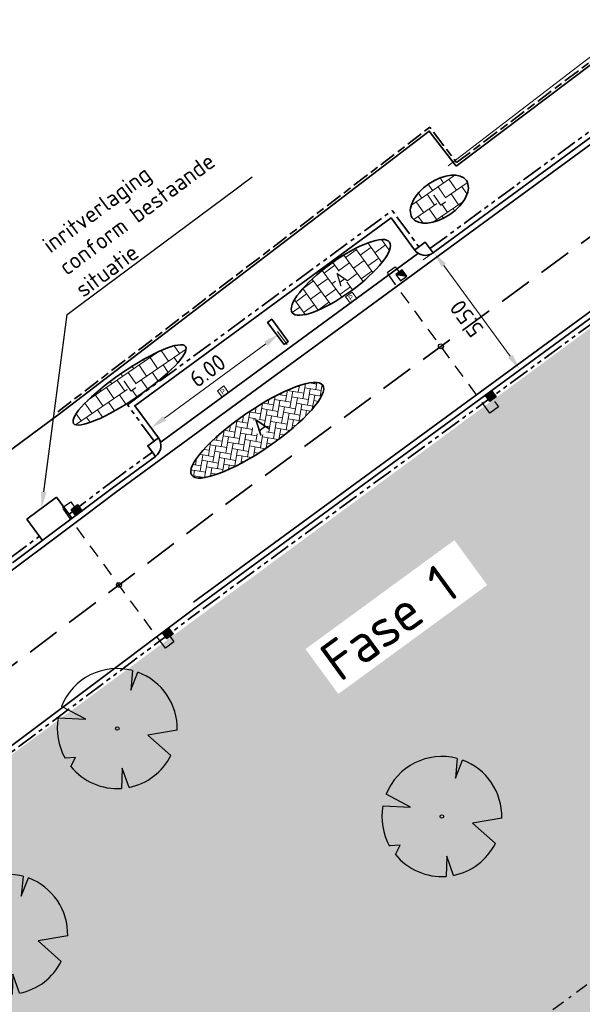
# Model space of a CAD drawing. Header units: metres. Extents: x 103263 to 106611, y 426963 to 428812.
# Tile 7 of 74: x 104223 to 104244, y 427646 to 427683. Entities that reach past the tile are written whole.
import ezdxf
from ezdxf import colors
from ezdxf.entities.mleader import LeaderData, LeaderLine
from ezdxf.enums import TextEntityAlignment as Align
from ezdxf.math import Vec2, Vec3

# ---------------------------------------------------------------- set-up
doc = ezdxf.new("R2010")
doc.units = ezdxf.units.M
for name, pattern in [('DASHDOT', [1, 0.5, -0.25, 0, -0.25]), ('RI-HWA', [7.4, 5, -2.4]), ('RI-HWA_KOLKAANSLUITING', [4.3, 2.5, -1.8]), ('VH-OPSLUITBAND_100X200', [16, 8, -2, 4, -2]), ('VH-TROTTOIRBAND_180-200', [20, 10, -2, 2, -2, 2, -2])]:
    doc.linetypes.add(name, pattern=pattern)
for name, color, linetype, lineweight in [('B-WE-GK-BESCHOEIING_DAMWAND-G', 130, 'GK-BESCHOEIING', 18), ('N-WE-GR-BOOM-S', 7, 'Continuous', 25), ('N-WE-GW-HOOGTE_AFWERKHOOGTE-T25', 7, 'Continuous', 25), ('N-WE-IE-MEUBILAIR_WEGMEUBILAIR-S', 7, 'Continuous', 25), ('N-WE-RI-HWA-G', 150, 'RI-HWA', 35), ('N-WE-RI-HWA_KOLK_STRAATKOLK-S', 50, 'Continuous', 25), ('N-WE-RI-HWA_KOLK_TROTTOIRKOLK-S', 50, 'Continuous', 25), ('N-WE-RI-HWA_KOLKAANSLUITING-G', 150, 'RI-HWA_KOLKAANSLUITING', 25), ('N-WE-RI-HWA_KOLKAANSLUITING-INLAAT', 150, 'Continuous', 25), ('N-WE-VH-GOOT_BSS-G', 170, 'Continuous', 35), ('N-WE-VH-KANTOPSLUITING_OPSLUITBAND_100X200-G', 150, 'VH-OPSLUITBAND_100X200', 35), ('N-WE-VH-KANTOPSLUITING_TROTTOIRBAND_180 200-G', 210, 'VH-TROTTOIRBAND_180-200', 35), ('N-WE-VH-KANTVERHARDING-G', 210, 'Continuous', 35), ('N-WE-VH-KANTVERHARDING-M', 7, 'Continuous', 18), ('N-WE-VH-T25', 7, 'Continuous', 25), ('N-WE-VH-VERHARDING_BETONSTRAATSTEEN-G', 252, 'Continuous', 35), ('N-WE-VH-VERHARDING_TEGEL-A-200', 252, 'Continuous', 18), ('V-WE-VH-T25', 7, 'Continuous', 25), ('V-WE-VH-VERHARDING_BETONSTRAATSTEEN-A-250', 252, 'Continuous', 18), ('X-XX-AL-REFERENTIE-T25', 7, 'Continuous', 25)]:
    doc.layers.add(name, color=color, linetype=linetype, lineweight=lineweight)
doc.layers.add('kc-nieuwe-gasleiding-25-03-2004', color=30, linetype='Continuous')
doc.layers.add('N-WE-GR-BEPLANTING-A-250', color=7, linetype='Continuous', lineweight=18, true_color=0x00a500)
doc.layers.add('N-WE-GR-GRAS-A-250', color=7, linetype='Continuous', lineweight=18, true_color=0x7ca500)
doc.layers.add('N-WE-VH-VERHARDING-AP_GROEN4', color=7, linetype='Continuous', true_color=0x004700)
doc.styles.add('NLCS-ISO', font='NLCS-ISO.ttf')
doc.styles.add('NLCS-ISO-M200-T25', font='NLCS-ISO.ttf', dxfattribs={"height": 0.5})
doc.styles.add('NLCS-ISO-M250-T25', font='NLCS-ISO.ttf', dxfattribs={"height": 0.625})
doc.linetypes.add('GK-BESCHOEIING', pattern='A,30,-5,[1,NLCS.SHX,S=1,R=0,X=0,Y=0],-5', length=40)
doc.dimstyles.new('NLCS-M250-T25-PIJL_L2_H1', dxfattribs={"dimscale": 0.25, "dimtxt": 2.5, "dimasz": 2.5, "dimexe": 2, "dimexo": 2, "dimgap": 0.7, "dimtad": 1, "dimzin": 0, "dimdsep": 46, "dimtxsty": 'NLCS-ISO-M250-T25', "dimcen": 0, "dimdle": 2, "dimclrd": 256, "dimclre": 256, "dimclrt": 256, "dimadec": 1, "dimazin": 0, "dimtfac": 1, "dimtdec": 3, "dimtofl": 0, "dimtmove": 0, "dimatfit": 3, "dimfxl": 2, "dimfxlon": 1, "dimtfillclr": 256, "dimtolj": 1, "dimtzin": 0, "dimlwd": -1, "dimlwe": -1, "dimarcsym": 0})
pattern_1 = [(316.3290536, (0, 0), (1.767291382, 0.0410020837), [0.15, -1]), (1.3290536, (0.5343, -0.1644), (1.5089930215, 1.7854803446), [0.15, -1]), (346.3290536, (0.1759, 0.0394), (1.3156843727, 0.9664236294), [0.15, -1]), (331.3290536, (0.7036, 0.1578), (0.9740066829, 0.3221971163), [0.15, -1]), (91.3290536, (1.87095, 1.6702), (-0.58708173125, -0.56376860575), [0.15, -1]), (106.3290536, (1.43023, -0.6741), (-0.3111394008, -0.71637439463), [0.15, -1]), (121.3290536, (0.2515, -0.171), (-0.4753752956, -0.7576399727), [0.15, -1]), (41.3290536, (0.7069, 0.0164), (0.1086561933, 1.693574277), [0.15, -1]), (56.3290536, (0, 0), (-0.333375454, 1.663989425), [0.15, -1])]

# ---------------------------------------------------------------- blocks, each defined once
blk = doc.blocks.new('*U285')
at = {"ltscale": 20, "flags": 128}
for points in [[(0.579, 2.19), (0.513, 1.443), (0.778, 2.128)], [(-2.229, 0.403), (-1.184, 0.353), (-2.105, 0.838)], [(2.265, -0.058), (1.153, -0.248), (2.022, -1.021)], [(-1.754, -1.434), (-1.576, -1.088), (-1.973, -1.113)], [(0.446, -2.221), (0.189, -1.499), (0.162, -2.26)]]:
    blk.add_lwpolyline(points, dxfattribs=at)
blk.add_lwpolyline([(2.265, -0.058, 0.321944), (0.778, 2.128, 0.321944)], format="xyb", dxfattribs=at)
blk.add_circle((0, 0), 0.0675)
at = {"ltscale": 20}
for start, end in [(75.1844, 158.299), (169.749, 209.4302), (281.3601, 333.2046), (219.2667, 274.1068)]:
    blk.add_arc((0, 0), 2.266, start, end, dxfattribs=at)
blk = doc.blocks.new('*U243')
at = {"ltscale": 20, "flags": 128}
for points in [[(0.579, 2.19), (0.513, 1.443), (0.778, 2.128)], [(-2.229, 0.403), (-1.184, 0.353), (-2.105, 0.838)], [(2.265, -0.058), (1.153, -0.248), (2.022, -1.021)], [(-1.754, -1.434), (-1.576, -1.088), (-1.973, -1.113)], [(0.446, -2.221), (0.189, -1.499), (0.162, -2.26)]]:
    blk.add_lwpolyline(points, dxfattribs=at)
blk.add_lwpolyline([(2.265, -0.058, 0.321944), (0.778, 2.128, 0.321944)], format="xyb", dxfattribs=at)
blk.add_circle((0, 0), 0.0675)
at = {"ltscale": 20}
for start, end in [(75.1844, 158.299), (169.749, 209.4302), (281.3601, 333.2046), (219.2667, 274.1068)]:
    blk.add_arc((0, 0), 2.266, start, end, dxfattribs=at)
blk = doc.blocks.new('*U246')
at = {"ltscale": 20, "flags": 128}
for points in [[(0.579, 2.19), (0.513, 1.443), (0.778, 2.128)], [(-2.229, 0.403), (-1.184, 0.353), (-2.105, 0.838)], [(2.265, -0.058), (1.153, -0.248), (2.022, -1.021)], [(-1.754, -1.434), (-1.576, -1.088), (-1.973, -1.113)], [(0.446, -2.221), (0.189, -1.499), (0.162, -2.26)]]:
    blk.add_lwpolyline(points, dxfattribs=at)
blk.add_lwpolyline([(2.265, -0.058, 0.321944), (0.778, 2.128, 0.321944)], format="xyb", dxfattribs=at)
blk.add_circle((0, 0), 0.0675)
at = {"ltscale": 20}
for start, end in [(75.1844, 158.299), (169.749, 209.4302), (281.3601, 333.2046), (219.2667, 274.1068)]:
    blk.add_arc((0, 0), 2.266, start, end, dxfattribs=at)
blk = doc.blocks.new('*U100')
h = blk.add_hatch(color=256)
h.paths.add_polyline_path([(0.181, 0.021), (0.183, 0.046), (-0.024, 0.211), (-0.211, -0.024)])
h.paths.add_polyline_path([(0.211, 0.024), (0.183, 0.046), (0.181, 0.021)])
blk.add_lwpolyline([(-0.211, -0.024), (0.024, -0.211), (0.211, 0.024), (-0.024, 0.211)], close=True)
blk.add_lwpolyline([(-0.211, -0.024), (0.211, 0.024)])
blk = doc.blocks.new('*U96')
h = blk.add_hatch(color=256)
h.dxf.hatch_style = 1
h.paths.add_polyline_path([(-0.024, 0.211), (-0.211, -0.024), (0.024, -0.211)])
h = blk.add_hatch(color=256)
h.paths.add_polyline_path([(-0.021, 0.181), (0.004, 0.189), (0.211, 0.024), (0.024, -0.211)])
h.paths.add_polyline_path([(-0.024, 0.211), (0.004, 0.189), (-0.021, 0.181)])
blk.add_lwpolyline([(0.024, -0.211), (-0.211, -0.024), (-0.024, 0.211), (0.211, 0.024)], close=True)
blk.add_lwpolyline([(0.024, -0.211), (-0.024, 0.211)])
blk = doc.blocks.new('SIE-WEG_PARKEERTEGEL')
at = {"color": 7, "linetype": 'Continuous', "lineweight": 0, "flags": 128}
blk.add_lwpolyline([(-0.15, -0.15), (0.15, -0.15), (0.15, 0.15), (-0.15, 0.15)], close=True, dxfattribs=at)
at = {"style": 'NLCS-ISO'}
blk.add_text('P', height=0.2, dxfattribs=at).set_placement((0, 0), align=Align.MIDDLE_CENTER)
blk = doc.blocks.new('*D497')
at = {"layer": 'Defpoints', "color": 0, "ltscale": 0.1, "transparency": 16777216}
for p in [(104232.019, 427672.062), (104227.18, 427668.511), (104227.542, 427668.016)]:
    blk.add_point(p, dxfattribs=at)
at = {"layer": 'N-WE-VH-KANTVERHARDING-M', "ltscale": 0.1, "transparency": 16777216}
for p, q in [((104232.315, 427671.659), (104232.677, 427671.165)), ((104231.878, 427671.198), (104228.046, 427668.386)), ((104227.475, 427668.108), (104227.838, 427667.613))]:
    blk.add_line(p, q, dxfattribs=at)
for points in [[(104231.816, 427671.282), (104231.939, 427671.114), (104232.381, 427671.568)], [(104227.985, 427668.47), (104228.108, 427668.302), (104227.542, 427668.016)]]:
    blk.add_solid(points, dxfattribs=at)
at = {"layer": 'N-WE-VH-KANTVERHARDING-M', "ltscale": 0.1, "transparency": 16777216, "insert": (104229.673, 427670.185), "char_height": 0.625, "attachment_point": 5, "rotation": 36.2747, "style": 'NLCS-ISO-M250-T25'}
blk.add_mtext('\\A1;6.00', dxfattribs=at)
blk = doc.blocks.new('*D466')
at = {"layer": 'Defpoints', "color": 0, "ltscale": 0.1, "transparency": 16777216}
for p in [(104238.226, 427674.656), (104241.478, 427670.219), (104241.478, 427670.219)]:
    blk.add_point(p, dxfattribs=at)
at = {"layer": 'N-WE-VH-KANTVERHARDING-M', "ltscale": 0.1, "transparency": 16777216}
for p, q in [((104238.226, 427674.656), (104237.823, 427674.36)), ((104238.595, 427674.152), (104241.109, 427670.723)), ((104241.478, 427670.219), (104241.075, 427669.923))]:
    blk.add_line(p, q, dxfattribs=at)
for points in [[(104238.511, 427674.09), (104238.679, 427674.213), (104238.226, 427674.656)], [(104241.025, 427670.661), (104241.193, 427670.784), (104241.478, 427670.219)]]:
    blk.add_solid(points, dxfattribs=at)
at = {"layer": 'N-WE-VH-KANTVERHARDING-M', "ltscale": 0.1, "transparency": 16777216, "insert": (104239.459, 427672.149), "char_height": 0.625, "attachment_point": 5, "rotation": 126.2419, "style": 'NLCS-ISO-M250-T25'}
blk.add_mtext('\\A1;5.50', dxfattribs=at)
blk = doc.blocks.new('*U87')
h = blk.add_hatch(color=256)
h.dxf.hatch_style = 1
h.paths.add_polyline_path([(-0.024, 0.211), (-0.211, -0.024), (0.024, -0.211)])
h = blk.add_hatch(color=256)
h.paths.add_polyline_path([(-0.021, 0.181), (0.004, 0.189), (0.211, 0.024), (0.024, -0.211)])
h.paths.add_polyline_path([(-0.024, 0.211), (0.004, 0.189), (-0.021, 0.181)])
blk.add_lwpolyline([(0.024, -0.211), (-0.211, -0.024), (-0.024, 0.211), (0.211, 0.024)], close=True)
blk.add_lwpolyline([(0.024, -0.211), (-0.024, 0.211)])
blk = doc.blocks.new('*U88')
h = blk.add_hatch(color=256)
h.dxf.hatch_style = 1
h.paths.add_polyline_path([(-0.024, 0.211), (-0.211, -0.024), (0.024, -0.211)])
h = blk.add_hatch(color=256)
h.paths.add_polyline_path([(-0.021, 0.181), (0.004, 0.189), (0.211, 0.024), (0.024, -0.211)])
h.paths.add_polyline_path([(-0.024, 0.211), (0.004, 0.189), (-0.021, 0.181)])
blk.add_lwpolyline([(0.024, -0.211), (-0.211, -0.024), (-0.024, 0.211), (0.211, 0.024)], close=True)
blk.add_lwpolyline([(0.024, -0.211), (-0.024, 0.211)])

msp = doc.modelspace()

# ---------------------------------------------------------------- hatches: boundary and pattern name
at = {"layer": 'N-WE-GR-BEPLANTING-A-250'}
h = msp.add_hatch(dxfattribs=at)
h.set_pattern_fill('AGR-BEPLANTING_SOORT_01', color=256, scale=0.2, style=0, pattern_type=2)
h.set_pattern_definition([(60, (104639.9556, 427910.1806), (-0.5773504, 0.9999998), [0.288676, -0.866026]), (120, (104639.9556, 427910.1806), (-1.1547004, -2e-07), [0.288676, -0.866026]), (270, (104639.95565, 427910.18064), (0.57735, -1), [0.25, -1.75])])
edge = h.paths.add_edge_path()
edge.add_line((104659.33, 427926.461), (104651.723, 427930.161))
edge.add_line((104651.723, 427930.161), (104630.494, 427940.377))
edge.add_line((104630.494, 427940.377), (104615.821, 427939.216))
edge.add_line((104615.821, 427939.216), (104614.238, 427936.942))
edge.add_line((104614.238, 427936.942), (104618.901, 427931.767))
edge.add_line((104618.901, 427931.767), (104620.001, 427927.102))
edge.add_line((104620.001, 427927.102), (104630.09, 427928.171))
edge.add_line((104630.09, 427928.171), (104636.288, 427922.296))
edge.add_line((104636.288, 427922.296), (104635.626, 427916.445))
edge.add_line((104635.626, 427916.445), (104649.327, 427918.542))
edge.add_line((104649.327, 427918.542), (104660.637, 427913.992))
edge.add_line((104660.637, 427913.992), (104663.613, 427914.901))
edge.add_line((104663.613, 427914.901), (104665.801, 427914.176))
edge.add_line((104665.801, 427914.176), (104667.1, 427911.864))
edge.add_line((104667.1, 427911.864), (104668.62, 427908.935))
edge.add_line((104668.62, 427908.935), (104670.709, 427905.029))
edge.add_line((104670.709, 427905.029), (104666.141, 427898.787))
edge.add_line((104666.141, 427898.787), (104659.394, 427895.168))
edge.add_line((104659.394, 427895.168), (104659.885, 427894.606))
edge.add_arc((2471945.486, 2366238.399), 3059610.724, 219.310766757, 219.311095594)
edge.add_arc((104633.177, 427844.621), 52.499, 34.4665, 43.8921, ccw=False)
edge.add_arc((104561.264, 427811.91), 131.021, 20.52501, 28.45236, ccw=False)
edge.add_arc((104687.252, 427859.058), 3.5, 200.2205, 290.1775)
edge.add_arc((104734.333, 427775.806), 92.191, 116.25825, 119.84127, ccw=False)
edge.add_line((104693.547, 427858.483), (104693.719, 427859.706))
edge.add_line((104693.719, 427859.706), (104675.355, 427897.713))
edge.add_line((104675.355, 427897.713), (104665.269, 427916.348))
edge.add_line((104665.269, 427916.348), (104661.135, 427923.401))
edge.add_line((104661.135, 427923.401), (104659.33, 427926.461))
edge = h.paths.add_edge_path()
edge.add_line((104670.155, 427924.725), (104658.918, 427940.306))
edge.add_line((104658.918, 427940.306), (104653.228, 427936.582))
edge.add_arc((104651.49, 427939.148), 3.1, 210.7823, 304.1096, ccw=False)
edge.add_arc((104006.721, 427555.058), 747.402, 30.782318, 33.226245)
edge.add_line((104631.932, 427964.594), (104627.986, 427961.768))
edge.add_line((104627.986, 427961.768), (104626.318, 427960.551))
edge.add_line((104626.318, 427960.551), (104625.97, 427960.946))
edge.add_line((104625.97, 427960.946), (104624.14, 427949.098))
edge.add_line((104624.14, 427949.098), (104623.843, 427947.174))
edge.add_line((104623.843, 427947.174), (104618.568, 427941.942))
edge.add_line((104618.568, 427941.942), (104631.166, 427942.938))
edge.add_line((104631.166, 427942.938), (104634.784, 427941.178))
edge.add_line((104634.784, 427941.178), (104651.566, 427933.017))
edge.add_line((104651.566, 427933.017), (104660.886, 427928.485))
edge.add_line((104660.886, 427928.485), (104667.484, 427917.521))
edge.add_line((104667.484, 427917.521), (104673.544, 427906.582))
edge.add_line((104673.544, 427906.582), (104680.594, 427892.683))
edge.add_line((104680.594, 427892.683), (104687.997, 427877.313))
edge.add_line((104687.997, 427877.313), (104695.985, 427860.764))
edge.add_line((104695.985, 427860.764), (104701.345, 427863.409))
edge.add_line((104701.345, 427863.409), (104685.833, 427895.579))
edge.add_line((104685.833, 427895.579), (104682.011, 427903.447))
edge.add_line((104682.011, 427903.447), (104677.897, 427911.161))
edge.add_line((104677.897, 427911.161), (104670.155, 427924.725))
at = {"layer": 'N-WE-GR-GRAS-A-250'}
h = msp.add_hatch(dxfattribs=at)
h.set_pattern_fill('AGR-GRAS_01-SO', color=256, scale=0.05, angle=-43.6709, pattern_type=2)
h.set_pattern_definition(pattern_1)
h.paths.add_polyline_path([(104275.692, 427694.549), (104275.041, 427695.198), (104279.408, 427690.842), (104279.074, 427691.176)], flags=16)
edge = h.paths.add_edge_path(flags=16)
edge.add_arc((104291.972, 427701.757), 2.65, 45.5696, 210.813)
edge.add_line((104289.696, 427700.4), (104297.646, 427689.881))
edge.add_line((104297.646, 427689.881), (104303.158, 427683.038))
edge.add_arc((104305.228, 427685.132), 2.944, 225.3277, 305.3599)
edge.add_arc((104305.196, 427684.733), 2.65, 310.933, 397.9526)
edge.add_line((104307.285, 427686.363), (104301.793, 427693.475))
edge.add_line((104301.793, 427693.475), (104293.827, 427703.65))
h.paths.add_polyline_path([(104284.191, 427666.59), (104285.603, 427668.006), (104286.198, 427667.412), (104284.786, 427665.996)], flags=0)
h.paths.add_polyline_path([(104270.171, 427680.854), (104270.031, 427680.713), (104270.145, 427680.828)], flags=0)
h.paths.add_polyline_path([(104288.793, 427697.848), (104298.854, 427680.563), (104264.284, 427660.441), (104254.223, 427677.726)], flags=16)
edge = h.paths.add_edge_path()
edge.add_line((104262.017, 427645.765), (104261.951, 427646.108))
edge.add_line((104261.951, 427646.108), (104265.871, 427646.902))
edge.add_line((104265.871, 427646.902), (104265.938, 427646.559))
edge.add_line((104265.938, 427646.559), (104272.417, 427647.871))
edge.add_line((104272.417, 427647.871), (104283.793, 427653.387))
edge.add_line((104283.793, 427653.387), (104277.689, 427659.183))
edge.add_line((104277.689, 427659.183), (104276.953, 427660.06))
edge.add_line((104276.953, 427660.06), (104283.948, 427653.478))
edge.add_line((104283.948, 427653.478), (104308.8, 427671.454))
edge.add_line((104308.8, 427671.454), (104312.485, 427681.392))
edge.add_line((104312.485, 427681.392), (104301.555, 427695.404))
edge.add_line((104301.555, 427695.404), (104294.32, 427704.682))
edge.add_line((104294.32, 427704.682), (104294.163, 427704.559))
edge.add_line((104294.163, 427704.559), (104292.823, 427706.277))
edge.add_arc((104291.936, 427704.172), 2.284, 67.15, 122.6045)
edge.add_line((104290.705, 427706.096), (104289.919, 427705.519))
edge.add_line((104289.919, 427705.519), (104214.399, 427649.879))
edge.add_arc((104137.37, 427575.58), 107.022, 31.6449, 43.96666, ccw=False)
edge.add_line((104228.48, 427631.729), (104245.478, 427642.415))
edge.add_line((104245.478, 427642.415), (104262.017, 427645.765))
h.paths.add_polyline_path([(104297.381, 427683.094), (104298.587, 427681.022), (104299.021, 427681.458)], flags=16)
h.paths.add_polyline_path([(104264.284, 427660.441), (104254.358, 427677.493), (104259.929, 427667.923), (104264.284, 427660.441), (104272.509, 427665.229), (104297.125, 427679.557)], flags=16)
h.paths.add_polyline_path([(104284.808, 427695.529), (104284.875, 427695.568), (104284.861, 427695.582)], flags=0)
h = msp.add_hatch(dxfattribs=at)
h.set_pattern_fill('AGR-GRAS_01-SO', color=256, scale=0.05, angle=-43.6709, pattern_type=2)
h.set_pattern_definition(pattern_1)
edge = h.paths.add_edge_path(flags=16)
edge.add_line((104316.154, 427667.459), (104320.861, 427661.139))
edge.add_line((104320.861, 427661.139), (104250.331, 427608.744))
edge.add_arc((104247.265, 427613.221), 5.426, 219.4039, 304.4134, ccw=False)
edge.add_arc((104166.72, 427584.96), 80.284, 18.00546, 27.47164)
edge.add_arc((104243.419, 427624.632), 6.071, 116.0008, 205.742, ccw=False)
edge.add_arc((104253.037, 427595.849), 36.375, 81.6328, 109.7285, ccw=False)
edge.add_arc((104260.259, 427669.109), 37.322, 267.0374, 281.6599)
edge.add_arc((104259.336, 427654.205), 23.245, 291.3594, 304.5746)
edge.add_line((104272.527, 427635.066), (104316.154, 427667.459))
edge = h.paths.add_edge_path(flags=16)
edge.add_arc((104314.491, 427672.76), 1.5, 46.2189, 127.9523)
edge.add_line((104313.569, 427673.942), (104313.306, 427673.738))
edge.add_arc((104314.229, 427672.555), 1.5, 127.9523, 217.1365)
edge.add_line((104313.033, 427671.649), (104320.861, 427661.139))
edge.add_arc((104318.971, 427664.074), 3.491, 302.7752, 354.0538)
edge.add_arc((104318.845, 427664.117), 3.621, 353.5855, 393.3937)
edge.add_line((104321.868, 427666.11), (104319.944, 427668.608))
edge.add_line((104319.944, 427668.608), (104319.478, 427669.105))
edge.add_line((104319.478, 427669.105), (104315.529, 427673.843))
edge = h.paths.add_edge_path()
edge.add_line((104314.357, 427678.993), (104310.121, 427669.952))
edge.add_arc((104202.004, 427792.935), 163.75, 295.87926, 311.31946, ccw=False)
edge.add_line((104273.477, 427645.606), (104273.314, 427645.502))
edge.add_line((104273.314, 427645.502), (104246.511, 427640.074))
edge.add_line((104246.511, 427640.074), (104229.784, 427629.596))
edge.add_arc((104142.02, 427577.841), 101.888, 10.4173, 30.5282, ccw=False)
edge.add_line((104242.228, 427596.264), (104294.384, 427634.988))
edge.add_line((104294.384, 427634.988), (104242.477, 427596.17))
edge.add_line((104242.477, 427596.17), (104327.24, 427659.145))
edge.add_arc((104326.048, 427660.751), 2, 306.578, 397.9526)
edge.add_line((104327.625, 427661.981), (104314.357, 427678.993))
at = {"layer": 'N-WE-VH-VERHARDING-AP_GROEN4', "ltscale": 0.1}
h = msp.add_hatch(dxfattribs=at)
h.set_pattern_fill('CROSS', color=256, scale=0.05, style=0)
edge = h.paths.add_edge_path()
edge.add_arc((104246.901, 427612.584), 4.748, 216.2543, 312.2156, ccw=False)
edge.add_arc((104166.72, 427584.96), 80.284, 18.00546, 27.22848)
edge.add_arc((104243.419, 427624.632), 6.071, 116.0008, 208.9581, ccw=False)
edge.add_arc((104253.037, 427595.849), 36.375, 81.6328, 109.7285, ccw=False)
edge.add_arc((104260.259, 427669.109), 37.322, 267.0374, 281.6599)
edge.add_arc((104259.336, 427654.205), 23.245, 291.3594, 304.5746)
edge.add_line((104272.527, 427635.066), (104316.154, 427667.459))
edge.add_line((104316.154, 427667.459), (104317.647, 427665.454))
edge.add_line((104317.647, 427665.454), (104273.455, 427632.641))
edge.add_arc((104259.533, 427648.085), 20.793, 265.5284, 312.0346, ccw=False)
edge.add_arc((104252.712, 427580.679), 46.965, 83.6429, 103.8833)
edge.add_arc((104241.951, 427624.23), 2.105, 103.9931, 216.1757)
edge.add_arc((104166.72, 427584.96), 82.784, 18.00546, 27.34616, ccw=False)
edge.add_arc((104248.303, 427611.476), 3, 198.0055, 306.5913)
at = {"layer": 'N-WE-VH-VERHARDING_TEGEL-A-200'}
h = msp.add_hatch(dxfattribs=at)
h.set_pattern_fill('AVH-TEGEL_200X200_HALFST', color=256, scale=2.5, angle=124.4377, pattern_type=2)
h.set_pattern_definition([(124.43767497, (-41.62217, -30.45227), (-0.4889401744, 0.27099355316), [0.5, -0.5]), (214.43767497, (-41.62217, -30.45227), (0.28275471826, -0.4123709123), [])])
edge = h.paths.add_edge_path()
edge.add_ellipse((104238.429, 427676.657), major_axis=(1.009, 0.692), ratio=0.573909, start_angle=0, end_angle=360)
h = msp.add_hatch(dxfattribs=at)
h.set_pattern_fill('AVH-TEGEL_200X200_HALFST', color=256, scale=2.5, angle=215.92, pattern_type=2)
h.set_pattern_definition([(215.92, (-8.86334, -6.26122), (-0.25825468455, -0.49578676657), [0.5, -0.5]), (305.92, (-8.86334, -6.2612), (0.40491845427, 0.29332753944), [])])
edge = h.paths.add_edge_path()
edge.add_ellipse((104234.709, 427673.701), major_axis=(1.838, 1.332), ratio=0.281594, start_angle=0, end_angle=360, ccw=False)
h = msp.add_hatch(dxfattribs=at)
h.set_pattern_fill('AVH-TEGEL_200X200_HALFST', color=256, scale=2.5, angle=124.4377, pattern_type=2)
h.set_pattern_definition([(124.43767497, (-53.32438, -37.46833), (-0.4889401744, 0.27099355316), [0.5, -0.5]), (214.43767497, (-53.3244, -37.46833), (0.28275471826, -0.4123709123), [])])
edge = h.paths.add_edge_path()
edge.add_ellipse((104226.727, 427669.641), major_axis=(2.114, 1.45), ratio=0.207649, start_angle=0, end_angle=360, ccw=False)
at = {"layer": 'V-WE-VH-VERHARDING_BETONSTRAATSTEEN-A-250'}
h = msp.add_hatch(dxfattribs=at)
h.set_pattern_fill('AVH-BSS_KEIFORMAAT_KEPER', color=256, scale=2, angle=-99.7846, pattern_type=2)
h.set_pattern_definition([(260.2154245, (-50.42373, -35.54442), (0.17125698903, -0.2426335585), [0.63, -0.21]), (170.2154245, (-50.00984, -35.6158), (0.17125698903, -0.2426335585), [0.63, -0.21])])
edge = h.paths.add_edge_path()
edge.add_ellipse((104231.551, 427667.931), major_axis=(2.474, 1.697), ratio=0.25, start_angle=0, end_angle=360)

# ---------------------------------------------------------------- linework, layer by layer
at = {"layer": 'B-WE-GK-BESCHOEIING_DAMWAND-G', "ltscale": 0.08, "flags": 128}
msp.add_lwpolyline([(104238.764, 427677.916), (104249.099, 427685.848), (104271.927, 427703.144), (104282.341, 427711.053)], dxfattribs=at)
at = {"layer": 'N-WE-RI-HWA_KOLKAANSLUITING-G', "ltscale": 0.2}
for points in [[(104240.516, 427669.012), (104240.664, 427668.81), (104240.342, 427668.575), (104236.773, 427673.437), (104236.458, 427673.883), (104236.766, 427674.099), (104236.907, 427673.902)], [(104228.257, 427660.139), (104228.405, 427659.937), (104228.083, 427659.701), (104224.513, 427664.563), (104224.199, 427665.009), (104224.507, 427665.225), (104224.648, 427665.029)]]:
    msp.add_lwpolyline(points, dxfattribs=at)
at = {"layer": 'N-WE-RI-HWA_KOLKAANSLUITING-INLAAT', "ltscale": 0.2}
for centre in [(104238.489, 427671.099), (104226.33, 427662.089)]:
    msp.add_circle(centre, 0.0931, dxfattribs=at)
at = {"layer": 'N-WE-VH-GOOT_BSS-G', "flags": 128}
for points in [[(104261.539, 427691.482), (104226.193, 427665.574)], [(104264.542, 427687.385), (104229.143, 427661.437)], [(104237.604, 427674.589), (104227.925, 427667.495)], [(104225.071, 427664.719), (104226.193, 427665.574)], [(104212.022, 427654.976), (104217.677, 427659.199), (104225.071, 427664.719)]]:
    msp.add_lwpolyline(points, dxfattribs=at)
at = {"layer": 'N-WE-VH-KANTOPSLUITING_OPSLUITBAND_100X200-G', "ltscale": 0.08, "flags": 128}
for points in [[(104239.081, 427678.038), (104285.394, 427712.942)], [(104224.019, 427668.627), (104238.066, 427679.369), (104239.081, 427678.038)]]:
    msp.add_lwpolyline(points, dxfattribs=at)
at = {"layer": 'N-WE-VH-KANTOPSLUITING_TROTTOIRBAND_180 200-G', "ltscale": 0.08, "flags": 128}
for points in [[(104290.79, 427706.117), (104289.77, 427705.369), (104229.365, 427661.091)], [(104275.811, 427702.453), (104241.259, 427677.127)], [(104238.076, 427674.791), (104241.259, 427677.127)], [(104227.658, 427667.521), (104226.649, 427668.896), (104236.65, 427676.227), (104237.658, 427674.853)], [(104225.956, 427665.908), (104227.59, 427667.105)], [(104224.445, 427664.763), (104225.96, 427665.911)], [(104222.194, 427663.082), (104223.323, 427663.925)], [(104211.009, 427647.339), (104229.366, 427661.093)]]:
    msp.add_lwpolyline(points, dxfattribs=at)
at = {"layer": 'N-WE-VH-KANTVERHARDING-G'}
for points in [[(104300.859, 427713.746), (104289.652, 427705.531), (104229.246, 427661.253)], [(104224.08, 427668.548), (104238.048, 427679.229), (104239.061, 427677.898)]]:
    msp.add_lwpolyline(points, dxfattribs=at)
at = {"layer": 'N-WE-VH-KANTVERHARDING-G', "ltscale": 0.1}
for points in [[(104239.061, 427677.898), (104285.373, 427712.801)], [(104219.789, 427665.377), (104224.077, 427668.546)], [(104222.314, 427662.922), (104226.072, 427665.745)], [(104222.845, 427664.567), (104223.967, 427665.404)], [(104224.565, 427664.603), (104223.967, 427665.404)], [(104223.443, 427663.765), (104222.845, 427664.567)], [(104206.9, 427651.451), (104210.86, 427647.478), (104215.189, 427650.721), (104229.246, 427661.254)]]:
    msp.add_lwpolyline(points, dxfattribs=at)
at = {"layer": 'N-WE-VH-KANTVERHARDING-G', "flags": 128}
msp.add_lwpolyline([(104276.565, 427702.757), (104238.259, 427674.68)], dxfattribs=at)
msp.add_lwpolyline([(104226.072, 427665.745), (104227.709, 427666.944, 0.414456), (104227.816, 427667.643), (104226.928, 427668.853), (104236.607, 427675.948), (104237.494, 427674.739, 0.414214), (104238.193, 427674.631), (104238.259, 427674.68)], format="xyb", dxfattribs=at)
at = {"layer": 'N-WE-VH-KANTVERHARDING-G', "ltscale": 0.2, "flags": 128}
for points in [[(104237.497, 427674.735), (104237.899, 427675.031), (104238.196, 427674.628)], [(104227.819, 427667.639), (104227.416, 427667.344), (104227.711, 427666.94)]]:
    msp.add_lwpolyline(points, dxfattribs=at)
at = {"layer": 'N-WE-VH-VERHARDING_BETONSTRAATSTEEN-G'}
msp.add_lwpolyline([(104232.569, 427671.165), (104232.719, 427671.276), (104232.099, 427672.122), (104231.939, 427672.002)], close=True, dxfattribs=at)
msp.add_ellipse((104231.551, 427667.931), major_axis=(2.474, 1.697), ratio=0.25, dxfattribs=at)

# ---------------------------------------------------------------- block references
at = {"layer": 'N-WE-GR-BOOM-S'}
for name, p in [('*U285', (104226.265, 427656.667)), ('*U246', (104238.523, 427653.345)), ('*U243', (104222.128, 427648.897))]:
    msp.add_blockref(name, p, dxfattribs=at)
at = {"layer": 'N-WE-IE-MEUBILAIR_WEGMEUBILAIR-S', "rotation": 36.24040688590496}
for p in [(104235.1, 427672.939), (104230.26, 427669.392)]:
    msp.add_blockref('SIE-WEG_PARKEERTEGEL', p, dxfattribs=at)
at = {"layer": 'N-WE-RI-HWA_KOLK_STRAATKOLK-S', "rotation": 345}
msp.add_blockref('*U100', (104236.996, 427673.782), dxfattribs=at)
at = {"layer": 'N-WE-RI-HWA_KOLK_TROTTOIRKOLK-S', "rotation": 345}
for name, p in [('*U96', (104240.371, 427669.221)), ('*U88', (104224.734, 427664.911)), ('*U87', (104228.168, 427660.259))]:
    msp.add_blockref(name, p, dxfattribs=at)

# ---------------------------------------------------------------- dimensions: what is measured, and where the dimension line sits
at = {"layer": 'N-WE-VH-KANTVERHARDING-M', "ltscale": 0.1}
dim = msp.add_aligned_dim(p1=(104238.226, 427674.656), p2=(104241.478, 427670.219), distance=0, dimstyle='NLCS-M250-T25-PIJL_L2_H1', dxfattribs=at)
dim.commit()
dim.dimension.update_dxf_attribs({"geometry": '*D466', "text_midpoint": (104239.459, 427672.149)})

# ---------------------------------------------------------------- next in the draw order: texts
at = {"layer": 'N-WE-VH-T25', "char_height": 0.5, "width": 0.36486, "attachment_point": 1, "style": 'NLCS-ISO-M200-T25', "bg_fill": 3, "box_fill_scale": 1, "bg_fill_color": 256, "bg_fill_transparency": 0}
for s, insert, rotation in [('L', (104238.151, 427676.777), 34.4377), ('A', (104234.381, 427673.739), 35.925), ('L', (104226.449, 427669.761), 34.4377)]:
    msp.add_mtext(s, dxfattribs=dict(at, insert=insert, rotation=rotation))
at = {"layer": 'V-WE-VH-T25', "insert": (104231.267, 427668.183), "char_height": 0.625, "width": 0.36486, "attachment_point": 1, "rotation": 37.0834, "style": 'NLCS-ISO-M250-T25', "bg_fill": 3, "box_fill_scale": 1, "bg_fill_color": 256, "bg_fill_transparency": 0}
msp.add_mtext('A', dxfattribs=at)

# ---------------------------------------------------------------- next in the draw order: linework, layer by layer
at = {"layer": 'kc-nieuwe-gasleiding-25-03-2004', "linetype": 'DASHDOT'}
msp.add_lwpolyline([(104092.17, 427537.207), (104122.249, 427558.416), (104124.62, 427560.087), (104128.427, 427562.774), (104190.307, 427607.832), (104193.696, 427610.301), (104212.532, 427624.009), (104216.002, 427626.549), (104238.301, 427642.78), (104259.813, 427658.716), (104285.282, 427666.392), (104300.415, 427677.714), (104303.866, 427680.294), (104322.617, 427694.314), (104324.485, 427697.176), (104337.53, 427717.091), (104369.117, 427741.078), (104469.126, 427818.516), (104547.487, 427880.625), (104611.012, 427931.894), (104646.339, 427928.273)], dxfattribs=at)
at = {"layer": 'N-WE-RI-HWA-G', "ltscale": 0.25, "flags": 128}
msp.add_lwpolyline([(104283.561, 427704.187), (104230.271, 427665.066), (104215.844, 427654.17)], dxfattribs=at)
at = {"layer": 'N-WE-VH-VERHARDING_BETONSTRAATSTEEN-G'}
msp.add_ellipse((104238.429, 427676.657), major_axis=(1.023, 0.701), ratio=0.566199, dxfattribs=at)
at = {"layer": 'N-WE-VH-VERHARDING_BETONSTRAATSTEEN-G', "extrusion": (0, 0, -1)}
for centre, major_axis, ratio in [((104234.709, 427673.701), (1.839, 1.332), 0.281477), ((104226.727, 427669.641), (2.114, 1.45), 0.207652)]:
    msp.add_ellipse(centre, major_axis=major_axis, ratio=ratio, dxfattribs=at)

# ---------------------------------------------------------------- next in the draw order: dimensions: what is measured, and where the dimension line sits
at = {"layer": 'N-WE-VH-KANTVERHARDING-M', "ltscale": 0.1}
dim = msp.add_aligned_dim(p1=(104232.019, 427672.062), p2=(104227.18, 427668.511), distance=0.613, dimstyle='NLCS-M250-T25-PIJL_L2_H1', dxfattribs=at)
dim.commit()
dim.dimension.update_dxf_attribs({"geometry": '*D497', "text_midpoint": (104229.673, 427670.185)})

# ---------------------------------------------------------------- next in the draw order: texts
at = {"layer": 'N-WE-GW-HOOGTE_AFWERKHOOGTE-T25', "insert": (104233.794, 427659.603), "char_height": 1.5, "width": 6.36574, "attachment_point": 1, "rotation": 36.17, "style": 'NLCS-ISO-M200-T25', "bg_fill": 3, "box_fill_scale": 1.2, "bg_fill_color": 256, "bg_fill_transparency": 0}
msp.add_mtext('Fase 1', dxfattribs=at)

# ---------------------------------------------------------------- next in the draw order: leaders
at = {"layer": 'X-XX-AL-REFERENTIE-T25', "ltscale": 0.1}
ml = msp.add_multileader_mtext('Standard', dxfattribs=at)
ml.set_content('inritverlaging \\Pconform bestaande\\Psituatie', color=256, style='NLCS-ISO-M250-T25')
ml.set_leader_properties(color=256, linetype='ByLayer', lineweight=-1)
ml.build(insert=Vec2(0, 0))
ml.multileader.update_dxf_attribs({"text_left_attachment_type": 5, "text_right_attachment_type": 5, "dogleg_length": 0.625, "arrow_head_size": 0.625})
ctx = ml.context
ctx.base_point, ctx.char_height, ctx.arrow_head_size, ctx.landing_gap_size, ctx.plane_origin, ctx.plane_x_axis, ctx.plane_y_axis = Vec3(104224.875, 427672.68), 0.625, 0.625, 0.225, Vec3(104217.089, 427679.92), Vec3(0.802943, 0.596056), Vec3(-0.596056, 0.802943)
ctx.left_attachment, ctx.right_attachment = 5, 5
notes = []
notes.append((ctx, [(1, (1, 1, 0), (104224.373, 427672.307), (0.802943, 0.596056), 0.625, [(0, [(104223.406, 427664.985)], 0, [])])]))
ctx.mtext.insert, ctx.mtext.text_direction, ctx.mtext.rotation, ctx.mtext.flow_direction = Vec3(104223.367, 427675.089), Vec3(0.802943, 0.596056), 0.63858, 5
ctx.mtext.has_bg_fill, ctx.mtext.bg_color, ctx.mtext.bg_scale_factor, ctx.mtext.bg_transparency, ctx.mtext.use_window_bg_color = 1, -1027028792, 1.5, 0, 1
for ctx, leaders in notes:
    for number, flags, end, landing, length, lines in leaders:
        leader = LeaderData()
        leader.index, (leader.has_last_leader_line, leader.has_dogleg_vector, leader.attachment_direction) = number, flags
        leader.last_leader_point, leader.dogleg_vector, leader.dogleg_length = Vec3(end), Vec3(landing), length
        for number, points, colour, breaks in lines:
            line = LeaderLine()
            line.index, line.vertices, line.color, line.breaks = number, Vec3.list(points), colors.encode_raw_color(colour), breaks
            leader.lines.append(line)
        ctx.leaders.append(leader)

doc.saveas('drawing.dxf')
